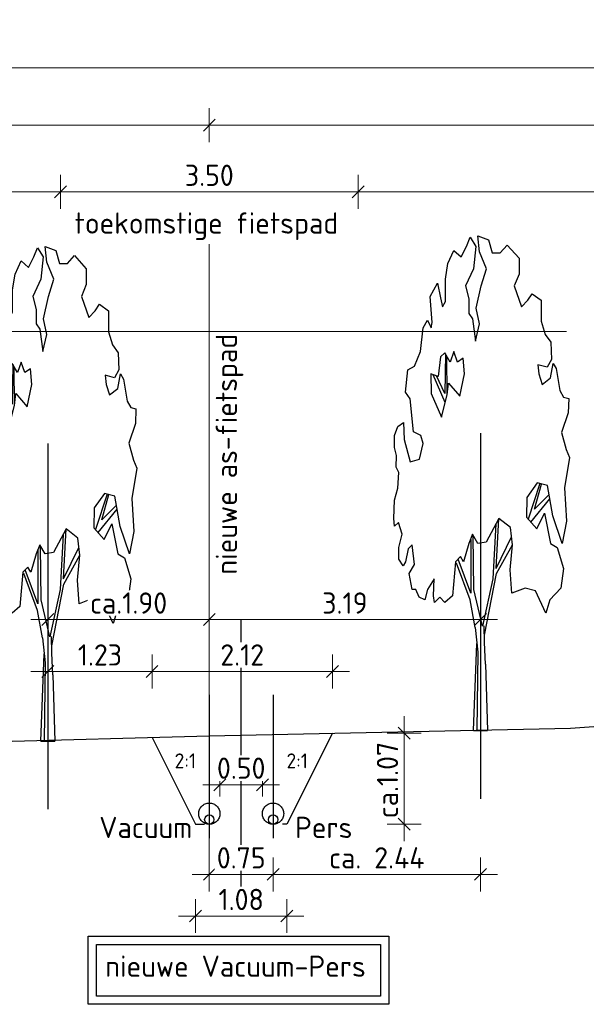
# Model space of a CAD drawing. Header units: metres. Extents: x 149090 to 161988, y 479090 to 487021.
# Tile 51 of 72: x 159115.6 to 159122.26, y 484428.64 to 484440.23. Entities that reach past the tile are written whole.
import ezdxf

# ---------------------------------------------------------------- set-up
doc = ezdxf.new("R2010")
doc.units = ezdxf.units.M
for name, pattern in [('AL-NAP_LIJN', [15.25, 12, -1.5, 0.25, -1.5]), ('AM-AS', [16, 10, -2, 2, -2]), ('DASHED2', [0.375, 0.25, -0.125])]:
    doc.linetypes.add(name, pattern=pattern)
doc.layers.get('0').update_dxf_attribs({"lineweight": 25})
doc.layers.get('Defpoints').update_dxf_attribs({"color": 211, "lineweight": 25})
for name, color, linetype, lineweight in [('N-WE-AM-AS_WEG_GEBIEDSONTSLUITINGSWEG-G', 10, 'AM-AS', 18), ('X-XX-AL-LEGENDA-S', 7, 'Continuous', 25), ('X-XX-AL-M', 7, 'Continuous', 18), ('X-XX-AL-NAP-G', 7, 'AL-NAP_LIJN', 18), ('X-XX-AL-PROFIEL-B-G', 7, 'Continuous', 25), ('X-XX-AL-T25', 7, 'Continuous', 25)]:
    doc.layers.add(name, color=color, linetype=linetype, lineweight=lineweight)
doc.styles.add('NLCS-ISO-M100-T25', font='NLCS-ISO.ttf')
doc.dimstyles.new('NLCS-M100-T25-SCHRAP-X_L2_H1', dxfattribs={"dimscale": 0.1, "dimtxt": 2.5, "dimasz": 1.4, "dimexe": 2, "dimexo": 2, "dimgap": 0.7, "dimtad": 1, "dimzin": 0, "dimdsep": 46, "dimtxsty": 'NLCS-ISO-M100-T25', "dimblk": 'OBLIQUE', "dimcen": 0, "dimdle": 2, "dimclrd": 256, "dimclre": 256, "dimclrt": 256, "dimadec": 1, "dimazin": 0, "dimtfac": 1, "dimtofl": 0, "dimtmove": 1, "dimatfit": 0, "dimldrblk": 'OBLIQUE', "dimfxl": 2, "dimfxlon": 1, "dimtfill": 1, "dimtfillclr": 254, "dimtolj": 1, "dimtzin": 0, "dimlwd": 18, "dimlwe": 18, "dimarcsym": 0})

# ---------------------------------------------------------------- blocks, each defined once
blk = doc.blocks.new('_Oblique')
at = {"color": 0, "linetype": 'ByBlock', "lineweight": -2}
blk.add_line((-0.5, -0.5), (0.5, 0.5), dxfattribs=at)
blk = doc.blocks.new('*D245')
at = {"layer": 'Defpoints', "color": 0, "transparency": 16777216}
for p in [(159117.827, 484438.987), (159117.827, 484437.588), (159129.577, 484437.588)]:
    blk.add_point(p, dxfattribs=at)
at = {"layer": 'X-XX-AL-M', "linetype": 'Continuous', "lineweight": 18, "transparency": 16777216}
for p, q in [((159117.827, 484438.787), (159117.827, 484439.187)), ((159129.577, 484438.787), (159129.577, 484439.187)), ((159129.777, 484438.987), (159117.627, 484438.987))]:
    blk.add_line(p, q, dxfattribs=at)
at = {"layer": 'X-XX-AL-M', "lineweight": 18, "transparency": 16777216, "xscale": 0.14, "yscale": 0.14, "zscale": 0.14, "rotation": 180}
blk.add_blockref('_Oblique', (159117.827, 484438.987), dxfattribs=at)
at = {"layer": 'X-XX-AL-M', "lineweight": 18, "transparency": 16777216, "xscale": 0.14, "yscale": 0.14, "zscale": 0.14}
blk.add_blockref('_Oblique', (159129.577, 484438.987), dxfattribs=at)
at = {"layer": 'X-XX-AL-M', "transparency": 16777216, "insert": (159123.702, 484439.182), "char_height": 0.25, "attachment_point": 5, "style": 'NLCS-ISO-M100-T25', "bg_fill": 3, "box_fill_scale": 1.1, "bg_fill_color": 256, "bg_fill_true_color": 13158600, "bg_fill_transparency": 0}
blk.add_mtext('\\A1;11.75', dxfattribs=at)
blk = doc.blocks.new('*D246')
at = {"layer": 'Defpoints', "color": 0, "transparency": 16777216}
for p in [(159138.077, 484439.662), (159111.707, 484436.559), (159138.077, 484436.559)]:
    blk.add_point(p, dxfattribs=at)
at = {"layer": 'X-XX-AL-M', "linetype": 'Continuous', "lineweight": 18, "transparency": 16777216}
for p, q in [((159111.707, 484439.462), (159111.707, 484439.862)), ((159138.077, 484439.462), (159138.077, 484439.862)), ((159111.507, 484439.662), (159138.277, 484439.662))]:
    blk.add_line(p, q, dxfattribs=at)
at = {"layer": 'X-XX-AL-M', "lineweight": 18, "transparency": 16777216, "xscale": 0.14, "yscale": 0.14, "zscale": 0.14, "rotation": 180}
blk.add_blockref('_Oblique', (159111.707, 484439.662), dxfattribs=at)
at = {"layer": 'X-XX-AL-M', "lineweight": 18, "transparency": 16777216, "xscale": 0.14, "yscale": 0.14, "zscale": 0.14}
blk.add_blockref('_Oblique', (159138.077, 484439.662), dxfattribs=at)
at = {"layer": 'X-XX-AL-M', "transparency": 16777216, "insert": (159124.892, 484439.857), "char_height": 0.25, "attachment_point": 5, "style": 'NLCS-ISO-M100-T25', "bg_fill": 3, "box_fill_scale": 1.1, "bg_fill_color": 256, "bg_fill_true_color": 13158600, "bg_fill_transparency": 0}
blk.add_mtext('\\A1;var. 26.37 ', dxfattribs=at)
blk = doc.blocks.new('*D250')
at = {"layer": 'Defpoints', "color": 0, "transparency": 16777216}
for p in [(159111.707, 484438.987), (159117.827, 484437.588), (159111.707, 484436.559)]:
    blk.add_point(p, dxfattribs=at)
at = {"layer": 'X-XX-AL-M', "linetype": 'Continuous', "lineweight": 18, "transparency": 16777216}
for p, q in [((159111.707, 484438.787), (159111.707, 484439.187)), ((159117.827, 484438.787), (159117.827, 484439.187)), ((159118.027, 484438.987), (159111.507, 484438.987))]:
    blk.add_line(p, q, dxfattribs=at)
at = {"layer": 'X-XX-AL-M', "lineweight": 18, "transparency": 16777216, "xscale": 0.14, "yscale": 0.14, "zscale": 0.14, "rotation": 180}
blk.add_blockref('_Oblique', (159111.707, 484438.987), dxfattribs=at)
at = {"layer": 'X-XX-AL-M', "lineweight": 18, "transparency": 16777216, "xscale": 0.14, "yscale": 0.14, "zscale": 0.14}
blk.add_blockref('_Oblique', (159117.827, 484438.987), dxfattribs=at)
at = {"layer": 'X-XX-AL-M', "transparency": 16777216, "insert": (159114.767, 484439.182), "char_height": 0.25, "attachment_point": 5, "style": 'NLCS-ISO-M100-T25', "bg_fill": 3, "box_fill_scale": 1.1, "bg_fill_color": 256, "bg_fill_true_color": 13158600, "bg_fill_transparency": 0}
blk.add_mtext('\\A1;ca. 6.12', dxfattribs=at)
blk = doc.blocks.new('*D255')
at = {"layer": 'Defpoints', "color": 0, "transparency": 16777216}
for p in [(159119.577, 484438.203), (159119.577, 484432.179), (159126.327, 484432.195)]:
    blk.add_point(p, dxfattribs=at)
at = {"layer": 'X-XX-AL-M', "linetype": 'Continuous', "lineweight": 18, "transparency": 16777216}
for p, q in [((159119.577, 484438.003), (159119.577, 484438.403)), ((159126.327, 484438.003), (159126.327, 484438.403)), ((159126.527, 484438.203), (159119.377, 484438.203))]:
    blk.add_line(p, q, dxfattribs=at)
at = {"layer": 'X-XX-AL-M', "lineweight": 18, "transparency": 16777216, "xscale": 0.14, "yscale": 0.14, "zscale": 0.14, "rotation": 180}
blk.add_blockref('_Oblique', (159119.577, 484438.203), dxfattribs=at)
at = {"layer": 'X-XX-AL-M', "lineweight": 18, "transparency": 16777216, "xscale": 0.14, "yscale": 0.14, "zscale": 0.14}
blk.add_blockref('_Oblique', (159126.327, 484438.203), dxfattribs=at)
at = {"layer": 'X-XX-AL-M', "transparency": 16777216, "insert": (159122.952, 484438.398), "char_height": 0.25, "attachment_point": 5, "style": 'NLCS-ISO-M100-T25', "bg_fill": 3, "box_fill_scale": 1.1, "bg_fill_color": 256, "bg_fill_true_color": 13158600, "bg_fill_transparency": 0}
blk.add_mtext('\\A1;6.75', dxfattribs=at)
blk = doc.blocks.new('*D256')
at = {"layer": 'Defpoints', "color": 0, "transparency": 16777216}
for p in [(159116.077, 484438.203), (159116.077, 484432.179), (159119.577, 484432.179)]:
    blk.add_point(p, dxfattribs=at)
at = {"layer": 'X-XX-AL-M', "linetype": 'Continuous', "lineweight": 18, "transparency": 16777216}
for p, q in [((159116.077, 484438.003), (159116.077, 484438.403)), ((159119.577, 484438.003), (159119.577, 484438.403)), ((159119.777, 484438.203), (159115.877, 484438.203))]:
    blk.add_line(p, q, dxfattribs=at)
at = {"layer": 'X-XX-AL-M', "lineweight": 18, "transparency": 16777216, "xscale": 0.14, "yscale": 0.14, "zscale": 0.14, "rotation": 180}
blk.add_blockref('_Oblique', (159116.077, 484438.203), dxfattribs=at)
at = {"layer": 'X-XX-AL-M', "lineweight": 18, "transparency": 16777216, "xscale": 0.14, "yscale": 0.14, "zscale": 0.14}
blk.add_blockref('_Oblique', (159119.577, 484438.203), dxfattribs=at)
at = {"layer": 'X-XX-AL-M', "transparency": 16777216, "insert": (159117.827, 484438.398), "char_height": 0.25, "attachment_point": 5, "style": 'NLCS-ISO-M100-T25', "bg_fill": 3, "box_fill_scale": 1.1, "bg_fill_color": 256, "bg_fill_true_color": 13158600, "bg_fill_transparency": 0}
blk.add_mtext('\\A1;3.50', dxfattribs=at)
blk = doc.blocks.new('*D257')
at = {"layer": 'Defpoints', "color": 0, "transparency": 16777216}
for p in [(159112.867, 484438.203), (159116.077, 484432.179), (159112.867, 484431.666)]:
    blk.add_point(p, dxfattribs=at)
at = {"layer": 'X-XX-AL-M', "linetype": 'Continuous', "lineweight": 18, "transparency": 16777216}
for p, q in [((159112.867, 484438.003), (159112.867, 484438.403)), ((159116.077, 484438.003), (159116.077, 484438.403)), ((159116.277, 484438.203), (159112.667, 484438.203))]:
    blk.add_line(p, q, dxfattribs=at)
at = {"layer": 'X-XX-AL-M', "lineweight": 18, "transparency": 16777216, "xscale": 0.14, "yscale": 0.14, "zscale": 0.14, "rotation": 180}
blk.add_blockref('_Oblique', (159112.867, 484438.203), dxfattribs=at)
at = {"layer": 'X-XX-AL-M', "lineweight": 18, "transparency": 16777216, "xscale": 0.14, "yscale": 0.14, "zscale": 0.14}
blk.add_blockref('_Oblique', (159116.077, 484438.203), dxfattribs=at)
at = {"layer": 'X-XX-AL-M', "transparency": 16777216, "insert": (159114.472, 484438.398), "char_height": 0.25, "attachment_point": 5, "style": 'NLCS-ISO-M100-T25', "bg_fill": 3, "box_fill_scale": 1.1, "bg_fill_color": 256, "bg_fill_true_color": 13158600, "bg_fill_transparency": 0}
blk.add_mtext('\\A1;3.21', dxfattribs=at)
blk = doc.blocks.new('*D259')
at = {"layer": 'Defpoints', "color": 0, "transparency": 16777216}
for p in [(159117.952, 484430.884), (159118.452, 484430.884)]:
    blk.add_point(p, dxfattribs=at)
at = {"layer": 'X-XX-AL-M', "linetype": 'Continuous', "lineweight": 18, "transparency": 16777216}
for p, q in [((159117.952, 484431.084), (159117.952, 484431.424)), ((159118.452, 484431.084), (159118.452, 484431.424)), ((159118.652, 484431.224), (159117.752, 484431.224))]:
    blk.add_line(p, q, dxfattribs=at)
at = {"layer": 'X-XX-AL-M', "transparency": 16777216, "insert": (159118.202, 484431.419), "char_height": 0.25, "attachment_point": 5, "style": 'NLCS-ISO-M100-T25', "bg_fill": 3, "box_fill_scale": 1.1, "bg_fill_color": 256, "bg_fill_true_color": 13158600, "bg_fill_transparency": 0}
blk.add_mtext('\\A1;0.50', dxfattribs=at)
at = {"layer": 'Defpoints', "color": 0, "transparency": 16777216}
blk.add_point((159117.952, 484431.224), dxfattribs=at)
at = {"layer": 'X-XX-AL-M', "lineweight": 18, "transparency": 16777216, "xscale": 0.14, "yscale": 0.14, "zscale": 0.14, "rotation": 180}
blk.add_blockref('_Oblique', (159117.952, 484431.224), dxfattribs=at)
at = {"layer": 'X-XX-AL-M', "lineweight": 18, "transparency": 16777216, "xscale": 0.14, "yscale": 0.14, "zscale": 0.14}
blk.add_blockref('_Oblique', (159118.452, 484431.224), dxfattribs=at)
blk = doc.blocks.new('*D260')
at = {"layer": 'Defpoints', "color": 0, "transparency": 16777216}
for p in [(159117.827, 484430.596), (159118.577, 484430.596)]:
    blk.add_point(p, dxfattribs=at)
at = {"layer": 'X-XX-AL-LEGENDA-S', "linetype": 'Continuous', "lineweight": 18, "transparency": 16777216}
for p, q in [((159117.827, 484430.369), (159117.827, 484429.969)), ((159118.577, 484430.369), (159118.577, 484429.969)), ((159118.777, 484430.169), (159117.627, 484430.169))]:
    blk.add_line(p, q, dxfattribs=at)
at = {"layer": 'X-XX-AL-LEGENDA-S', "lineweight": 18, "transparency": 16777216, "xscale": 0.14, "yscale": 0.14, "zscale": 0.14, "rotation": 180}
blk.add_blockref('_Oblique', (159117.827, 484430.169), dxfattribs=at)
at = {"layer": 'X-XX-AL-LEGENDA-S', "lineweight": 18, "transparency": 16777216, "xscale": 0.14, "yscale": 0.14, "zscale": 0.14}
blk.add_blockref('_Oblique', (159118.577, 484430.169), dxfattribs=at)
at = {"layer": 'X-XX-AL-LEGENDA-S', "transparency": 16777216, "insert": (159118.202, 484430.364), "char_height": 0.25, "attachment_point": 5, "style": 'NLCS-ISO-M100-T25', "bg_fill": 3, "box_fill_scale": 1.1, "bg_fill_color": 256, "bg_fill_true_color": 13158600, "bg_fill_transparency": 0}
blk.add_mtext('\\A1;0.75', dxfattribs=at)
at = {"layer": 'Defpoints', "color": 0, "transparency": 16777216}
blk.add_point((159117.827, 484430.169), dxfattribs=at)
blk = doc.blocks.new('SGR-BOOM_S01_P_ZIJ-D')
at = {"color": 0, "linetype": 'ByBlock'}
for p, q in [((-0.605, 14.244), (-0.384, 14.515)), ((-0.384, 14.515), (-0.053, 14.244)), ((0.057, 14.554), (0.692, 14.438)), ((0.168, 14.09), (0.057, 14.554)), ((-0.909, 13.935), (-0.605, 14.244)), ((-0.053, 14.244), (-0.191, 13.587)), ((0.692, 14.438), (0.913, 14.051)), ((1.382, 14.051), (1.796, 14.283)), ((1.796, 14.283), (2.486, 13.896)), ((-1.709, 13.742), (-1.35, 14.128)), ((-1.35, 14.128), (-0.909, 13.935)), ((0.582, 13.587), (0.168, 14.09)), ((0.913, 14.051), (1.382, 14.051)), ((-1.847, 13.278), (-1.709, 13.742)), ((2.486, 13.896), (2.486, 13.432)), ((-0.191, 13.587), (-0.66, 13.084)), ((0.251, 13.084), (0.582, 13.587)), ((2.486, 13.432), (2.21, 13.084)), ((-2.73, 12.775), (-2.316, 13.162)), ((-2.316, 13.162), (-2.123, 12.736)), ((-1.847, 12.62), (-1.847, 13.278)), ((-0.66, 13.084), (-0.467, 12.698)), ((-0.025, 12.427), (0.251, 13.084)), ((2.21, 13.084), (2.624, 12.466)), ((-2.62, 12.002), (-2.73, 12.775)), ((3.011, 12.659), (3.259, 12.852)), ((3.259, 12.852), (3.783, 12.659)), ((-2.123, 12.736), (-2.013, 12.466)), ((-2.013, 12.466), (-1.847, 12.62)), ((-0.467, 12.698), (-0.467, 12.272)), ((2.624, 12.466), (3.011, 12.659)), ((3.783, 12.659), (3.783, 12.04)), ((-0.467, 12.272), (-0.246, 12.118)), ((0.168, 11.963), (-0.025, 12.427)), ((-3.144, 11.847), (-2.896, 12.079)), ((-2.896, 12.079), (-2.675, 11.847)), ((-2.675, 11.847), (-2.62, 12.002)), ((-0.246, 12.118), (-0.081, 11.46)), ((-0.081, 11.46), (0.168, 11.963)), ((3.783, 12.04), (4.032, 11.654)), ((-3.31, 11.151), (-3.144, 11.847)), ((4.032, 11.654), (4.363, 11.422)), ((4.363, 11.422), (4.391, 10.919)), ((-3.669, 10.725), (-3.31, 11.151)), ((-1.875, 11.112), (-2.123, 10.996)), ((-1.571, 10.841), (-1.875, 11.112)), ((-1.844, 11.085), (-1.875, 9.913)), ((-1.35, 11.151), (-1.571, 10.841)), ((-1.129, 10.841), (-1.35, 11.151)), ((-4.055, 10.609), (-3.669, 10.725)), ((-2.123, 10.996), (-2.261, 10.416)), ((-1.731, 9.898), (-1.764, 10.996)), ((-0.798, 10.957), (-1.129, 10.841)), ((-0.715, 10.493), (-0.798, 10.957)), ((3.59, 10.764), (3.645, 10.493)), ((4.142, 10.687), (3.59, 10.764)), ((4.391, 10.919), (4.142, 10.687)), ((4.335, 10.377), (4.501, 10.803)), ((4.501, 10.803), (4.667, 10.648)), ((-4.193, 9.952), (-4.055, 10.609)), ((-2.703, 10.493), (-2.675, 9.913)), ((-2.261, 10.416), (-2.703, 10.493)), ((-1.848, 9.655), (-2.554, 10.467)), ((-1.875, 9.913), (-2.36, 10.433)), ((-0.991, 9.836), (-0.715, 10.493)), ((3.645, 10.493), (3.839, 10.184)), ((4.667, 10.648), (4.883, 10.004)), ((-1.737, 9.875), (-1.654, 10.223)), ((-1.654, 10.223), (-0.991, 9.836)), ((3.839, 10.184), (4.335, 10.377)), ((-3.917, 9.759), (-4.193, 9.952)), ((-2.675, 9.913), (-2.068, 9.217)), ((-2.068, 9.217), (-1.737, 9.875)), ((4.883, 10.004), (5.104, 9.811)), ((-3.724, 8.792), (-3.917, 9.759)), ((5.104, 9.811), (5.407, 9.772)), ((5.407, 9.772), (5.38, 9.347)), ((5.38, 9.347), (4.993, 8.767)), ((-4.635, 8.947), (-4.304, 9.063)), ((-4.304, 9.063), (-4.276, 8.56)), ((-4.828, 8.676), (-4.635, 8.947)), ((-3.282, 8.676), (-3.724, 8.792)), ((4.993, 8.767), (5.269, 8.264)), ((-4.828, 8.328), (-4.828, 8.676)), ((-4.276, 8.56), (-3.917, 7.903)), ((-3.365, 7.98), (-3.144, 8.444)), ((-3.144, 8.444), (-3.282, 8.676)), ((-4.718, 8.096), (-4.828, 8.328)), ((5.269, 8.264), (5.462, 8.032)), ((-4.745, 7.748), (-4.718, 8.096)), ((-3.917, 7.903), (-3.365, 7.98)), ((5.462, 8.032), (5.157, 7.141)), ((-4.58, 7.593), (-4.745, 7.748)), ((-4.635, 7.129), (-4.58, 7.593)), ((3.563, 7.284), (2.955, 6.858)), ((3.713, 7.265), (3.025, 6.223)), ((3.397, 6.51), (3.81, 7.252)), ((4.17, 7.206), (3.563, 7.284)), ((-4.828, 6.781), (-4.635, 7.129)), ((4.473, 6.317), (4.17, 7.206)), ((5.157, 7.141), (5.274, 6.162)), ((-4.883, 6.24), (-4.828, 6.781)), ((2.955, 6.858), (2.928, 6.278)), ((3.184, 6.131), (4.308, 6.82)), ((3.397, 6.51), (4.26, 6.943)), ((3.535, 5.93), (3.977, 6.394)), ((3.977, 6.394), (4.335, 5.505)), ((-4.828, 6.008), (-4.883, 6.24)), ((-4.607, 6.124), (-4.828, 6.008)), ((-4.386, 5.776), (-4.607, 6.124)), ((1.299, 6.24), (0.554, 5.544)), ((1.134, 4.77), (1.299, 6.24)), ((1.989, 5.969), (1.299, 6.24)), ((2.928, 6.278), (3.535, 5.93)), ((5.025, 5.505), (4.473, 6.317)), ((5.274, 6.162), (5.025, 5.505)), ((1.124, 6.076), (0.941, 4.461)), ((2.1, 5.466), (1.989, 5.969)), ((-4.58, 5.389), (-4.386, 5.776)), ((-0.246, 5.776), (-0.467, 5.505)), ((-0.357, 5.621), (-0.357, 4.036)), ((0.057, 5.505), (-0.246, 5.776)), ((-0.163, 4.152), (-0.219, 5.737)), ((0.554, 5.544), (0.057, 5.505)), ((1.134, 4.77), (2.045, 5.698)), ((-4.58, 5.041), (-4.58, 5.389)), ((-4.028, 5.35), (-4.193, 4.964)), ((-3.807, 5.466), (-4.028, 5.35)), ((-3.669, 4.886), (-3.807, 5.466)), ((-0.467, 5.505), (-0.771, 4.964)), ((1.161, 4.616), (2.1, 5.466)), ((1.962, 4.732), (2.1, 5.466)), ((4.335, 5.505), (4.722, 5.389)), ((4.722, 5.389), (5.108, 4.77)), ((-4.331, 4.848), (-4.58, 5.041)), ((-4.193, 4.964), (-4.331, 4.848)), ((-1.24, 4.964), (-1.433, 3.958)), ((-0.964, 5.118), (-1.24, 4.964)), ((-0.357, 4.036), (-1.102, 5.041)), ((-0.771, 4.964), (-0.964, 5.118)), ((-3.972, 4.616), (-3.669, 4.886)), ((-0.384, 3.842), (-1.185, 4.925)), ((2.072, 4.036), (1.962, 4.732)), ((5.108, 4.77), (4.943, 4.19)), ((-3.807, 4.152), (-3.972, 4.616)), ((-2.509, 4.461), (-2.896, 4.152)), ((-2.537, 3.958), (-2.509, 4.461)), ((0.941, 4.461), (0.333, 3.069)), ((0.454, 2.801), (1.161, 4.616)), ((-3.586, 4.152), (-3.807, 4.152)), ((-3.393, 3.92), (-3.586, 4.152)), ((-2.896, 4.152), (-3.062, 3.842)), ((0.333, 3.069), (-0.163, 4.152)), ((2.845, 4.19), (2.072, 4.036)), ((3.452, 4.113), (2.845, 4.19)), ((4.059, 3.455), (3.452, 4.113)), ((4.943, 4.19), (4.308, 3.842)), ((-3.062, 3.842), (-3.393, 3.92)), ((-2.482, 3.765), (-2.537, 3.958)), ((-2.178, 3.92), (-2.482, 3.765)), ((-1.875, 3.765), (-2.178, 3.92)), ((-1.433, 3.958), (-1.875, 3.765)), ((-0.095, 3.034), (-0.384, 3.842)), ((4.308, 3.842), (4.059, 3.455)), ((-0.095, 3.034), (0.056, 2.304)), ((0.459, 2.586), (0.446, 3.078)), ((-0.2, 0), (0.002, 2.564)), ((0.522, 1.947), (0.459, 2.586)), ((0.056, 2.304), (0, 0)), ((0.522, 1.947), (0.635, 0))]:
    blk.add_line(p, q, dxfattribs=at)
blk.add_line((-0.2, 0), (0.635, 0))
blk = doc.blocks.new('*D261')
at = {"layer": 'Defpoints', "color": 0, "transparency": 16777216}
for p in [(159117.664, 484430.759), (159118.739, 484430.759), (159118.739, 484429.679)]:
    blk.add_point(p, dxfattribs=at)
at = {"layer": 'X-XX-AL-M', "linetype": 'Continuous', "lineweight": 18, "transparency": 16777216}
for p, q in [((159117.664, 484429.879), (159117.664, 484429.479)), ((159118.739, 484429.879), (159118.739, 484429.479)), ((159117.464, 484429.679), (159118.939, 484429.679))]:
    blk.add_line(p, q, dxfattribs=at)
at = {"layer": 'X-XX-AL-M', "lineweight": 18, "transparency": 16777216, "xscale": 0.14, "yscale": 0.14, "zscale": 0.14, "rotation": 180}
blk.add_blockref('_Oblique', (159117.664, 484429.679), dxfattribs=at)
at = {"layer": 'X-XX-AL-M', "lineweight": 18, "transparency": 16777216, "xscale": 0.14, "yscale": 0.14, "zscale": 0.14}
blk.add_blockref('_Oblique', (159118.739, 484429.679), dxfattribs=at)
at = {"layer": 'X-XX-AL-M', "transparency": 16777216, "insert": (159118.202, 484429.874), "char_height": 0.25, "attachment_point": 5, "style": 'NLCS-ISO-M100-T25', "bg_fill": 3, "box_fill_scale": 1.1, "bg_fill_color": 256, "bg_fill_true_color": 13158600, "bg_fill_transparency": 0}
blk.add_mtext('\\A1;1.08', dxfattribs=at)
blk = doc.blocks.new('*D262')
at = {"layer": 'Defpoints', "color": 0, "transparency": 16777216}
for p in [(159119.275, 484431.83), (159117.827, 484430.759)]:
    blk.add_point(p, dxfattribs=at)
at = {"layer": 'X-XX-AL-M', "linetype": 'Continuous', "lineweight": 18, "transparency": 16777216}
for p, q in [((159120.118, 484430.559), (159120.118, 484432.03)), ((159119.918, 484431.83), (159120.318, 484431.83)), ((159119.918, 484430.759), (159120.318, 484430.759))]:
    blk.add_line(p, q, dxfattribs=at)
at = {"layer": 'X-XX-AL-M', "transparency": 16777216, "insert": (159119.923, 484431.279), "char_height": 0.25, "attachment_point": 5, "rotation": 90, "style": 'NLCS-ISO-M100-T25', "bg_fill": 3, "box_fill_scale": 1.1, "bg_fill_color": 256, "bg_fill_true_color": 13158600, "bg_fill_transparency": 0}
blk.add_mtext('\\A1;ca.1.07', dxfattribs=at)
at = {"layer": 'Defpoints', "color": 0, "transparency": 16777216}
blk.add_point((159120.118, 484431.83), dxfattribs=at)
at = {"layer": 'X-XX-AL-M', "lineweight": 18, "transparency": 16777216, "xscale": 0.14, "yscale": 0.14, "zscale": 0.14}
for p, rotation in [((159120.118, 484431.83), 90), ((159120.118, 484430.759), 270)]:
    blk.add_blockref('_Oblique', p, dxfattribs=dict(at, rotation=rotation))
blk = doc.blocks.new('*D263')
at = {"layer": 'Defpoints', "color": 0, "transparency": 16777216}
for p in [(159119.275, 484432.557), (159117.153, 484431.781), (159119.275, 484431.83)]:
    blk.add_point(p, dxfattribs=at)
at = {"layer": 'X-XX-AL-M', "linetype": 'Continuous', "lineweight": 18, "transparency": 16777216}
for p, q in [((159117.153, 484432.357), (159117.153, 484432.757)), ((159119.275, 484432.357), (159119.275, 484432.757)), ((159116.953, 484432.557), (159119.475, 484432.557))]:
    blk.add_line(p, q, dxfattribs=at)
at = {"layer": 'X-XX-AL-M', "lineweight": 18, "transparency": 16777216, "xscale": 0.14, "yscale": 0.14, "zscale": 0.14, "rotation": 180}
blk.add_blockref('_Oblique', (159117.153, 484432.557), dxfattribs=at)
at = {"layer": 'X-XX-AL-M', "lineweight": 18, "transparency": 16777216, "xscale": 0.14, "yscale": 0.14, "zscale": 0.14}
blk.add_blockref('_Oblique', (159119.275, 484432.557), dxfattribs=at)
at = {"layer": 'X-XX-AL-M', "transparency": 16777216, "insert": (159118.214, 484432.752), "char_height": 0.25, "attachment_point": 5, "style": 'NLCS-ISO-M100-T25', "bg_fill": 3, "box_fill_scale": 1.1, "bg_fill_color": 256, "bg_fill_true_color": 13158600, "bg_fill_transparency": 0}
blk.add_mtext('\\A1;2.12', dxfattribs=at)
blk = doc.blocks.new('*D264')
at = {"layer": 'Defpoints', "color": 0, "transparency": 16777216}
for p in [(159115.927, 484433.168), (159115.927, 484430.935), (159117.827, 484430.596)]:
    blk.add_point(p, dxfattribs=at)
at = {"layer": 'X-XX-AL-LEGENDA-S', "linetype": 'Continuous', "lineweight": 18, "transparency": 16777216}
for p, q in [((159115.927, 484432.968), (159115.927, 484433.368)), ((159117.827, 484432.968), (159117.827, 484433.368)), ((159118.027, 484433.168), (159115.727, 484433.168))]:
    blk.add_line(p, q, dxfattribs=at)
at = {"layer": 'X-XX-AL-LEGENDA-S', "lineweight": 18, "transparency": 16777216, "xscale": 0.14, "yscale": 0.14, "zscale": 0.14, "rotation": 180}
blk.add_blockref('_Oblique', (159115.927, 484433.168), dxfattribs=at)
at = {"layer": 'X-XX-AL-LEGENDA-S', "lineweight": 18, "transparency": 16777216, "xscale": 0.14, "yscale": 0.14, "zscale": 0.14}
blk.add_blockref('_Oblique', (159117.827, 484433.168), dxfattribs=at)
at = {"layer": 'X-XX-AL-LEGENDA-S', "transparency": 16777216, "insert": (159116.877, 484433.363), "char_height": 0.25, "attachment_point": 5, "style": 'NLCS-ISO-M100-T25', "bg_fill": 3, "box_fill_scale": 1.1, "bg_fill_color": 256, "bg_fill_true_color": 13158600, "bg_fill_transparency": 0}
blk.add_mtext('\\A1;ca.1.90', dxfattribs=at)
blk = doc.blocks.new('*D265')
at = {"layer": 'Defpoints', "color": 0, "transparency": 16777216}
for p in [(159121.017, 484431.059), (159118.577, 484430.596), (159121.017, 484430.169)]:
    blk.add_point(p, dxfattribs=at)
at = {"layer": 'X-XX-AL-LEGENDA-S', "linetype": 'Continuous', "lineweight": 18, "transparency": 16777216}
for p, q in [((159118.577, 484430.369), (159118.577, 484429.969)), ((159121.017, 484430.369), (159121.017, 484429.969)), ((159118.377, 484430.169), (159121.217, 484430.169))]:
    blk.add_line(p, q, dxfattribs=at)
at = {"layer": 'X-XX-AL-LEGENDA-S', "lineweight": 18, "transparency": 16777216, "xscale": 0.14, "yscale": 0.14, "zscale": 0.14, "rotation": 180}
blk.add_blockref('_Oblique', (159118.577, 484430.169), dxfattribs=at)
at = {"layer": 'X-XX-AL-LEGENDA-S', "lineweight": 18, "transparency": 16777216, "xscale": 0.14, "yscale": 0.14, "zscale": 0.14}
blk.add_blockref('_Oblique', (159121.017, 484430.169), dxfattribs=at)
at = {"layer": 'X-XX-AL-LEGENDA-S', "transparency": 16777216, "insert": (159119.797, 484430.364), "char_height": 0.25, "attachment_point": 5, "style": 'NLCS-ISO-M100-T25', "bg_fill": 3, "box_fill_scale": 1.1, "bg_fill_color": 256, "bg_fill_true_color": 13158600, "bg_fill_transparency": 0}
blk.add_mtext('\\A1;ca. 2.44', dxfattribs=at)
blk = doc.blocks.new('*D266')
at = {"layer": 'Defpoints', "color": 0, "transparency": 16777216}
for p in [(159115.927, 484432.557), (159115.927, 484432.176), (159117.153, 484431.781)]:
    blk.add_point(p, dxfattribs=at)
at = {"layer": 'X-XX-AL-M', "linetype": 'Continuous', "lineweight": 18, "transparency": 16777216}
for p, q in [((159115.927, 484432.376), (159115.927, 484432.757)), ((159117.153, 484432.357), (159117.153, 484432.757)), ((159117.353, 484432.557), (159115.727, 484432.557))]:
    blk.add_line(p, q, dxfattribs=at)
at = {"layer": 'X-XX-AL-M', "lineweight": 18, "transparency": 16777216, "xscale": 0.14, "yscale": 0.14, "zscale": 0.14, "rotation": 180}
blk.add_blockref('_Oblique', (159115.927, 484432.557), dxfattribs=at)
at = {"layer": 'X-XX-AL-M', "lineweight": 18, "transparency": 16777216, "xscale": 0.14, "yscale": 0.14, "zscale": 0.14}
blk.add_blockref('_Oblique', (159117.153, 484432.557), dxfattribs=at)
at = {"layer": 'X-XX-AL-M', "transparency": 16777216, "insert": (159116.54, 484432.752), "char_height": 0.25, "attachment_point": 5, "style": 'NLCS-ISO-M100-T25', "bg_fill": 3, "box_fill_scale": 1.1, "bg_fill_color": 256, "bg_fill_true_color": 13158600, "bg_fill_transparency": 0}
blk.add_mtext('\\A1;1.23', dxfattribs=at)
blk = doc.blocks.new('*D244')
at = {"layer": 'Defpoints', "color": 0, "transparency": 16777216}
for p in [(159121.017, 484433.168), (159121.017, 484431.059), (159117.827, 484430.596)]:
    blk.add_point(p, dxfattribs=at)
at = {"layer": 'X-XX-AL-LEGENDA-S', "linetype": 'Continuous', "lineweight": 18, "transparency": 16777216}
for p, q in [((159117.827, 484432.968), (159117.827, 484433.368)), ((159121.017, 484432.968), (159121.017, 484433.368)), ((159117.627, 484433.168), (159121.217, 484433.168))]:
    blk.add_line(p, q, dxfattribs=at)
at = {"layer": 'X-XX-AL-LEGENDA-S', "lineweight": 18, "transparency": 16777216, "xscale": 0.14, "yscale": 0.14, "zscale": 0.14, "rotation": 180}
blk.add_blockref('_Oblique', (159117.827, 484433.168), dxfattribs=at)
at = {"layer": 'X-XX-AL-LEGENDA-S', "lineweight": 18, "transparency": 16777216, "xscale": 0.14, "yscale": 0.14, "zscale": 0.14}
blk.add_blockref('_Oblique', (159121.017, 484433.168), dxfattribs=at)
at = {"layer": 'X-XX-AL-LEGENDA-S', "transparency": 16777216, "insert": (159119.422, 484433.363), "char_height": 0.25, "attachment_point": 5, "style": 'NLCS-ISO-M100-T25', "bg_fill": 3, "box_fill_scale": 1.1, "bg_fill_color": 256, "bg_fill_true_color": 13158600, "bg_fill_transparency": 0}
blk.add_mtext('\\A1;3.19', dxfattribs=at)

msp = doc.modelspace()

# ---------------------------------------------------------------- linework, layer by layer
at = {"linetype": 'DASHED2', "ltscale": 5, "flags": 128}
msp.add_lwpolyline([(159119.275, 484431.83), (159118.739, 484430.759), (159118.202, 484430.759)], dxfattribs=at)
at = {"linetype": 'DASHED2', "ltscale": 5}
for centre in [(159117.827, 484430.884), (159118.577, 484430.884)]:
    msp.add_circle(centre, 0.125, dxfattribs=at)
at = {"layer": 'N-WE-AM-AS_WEG_GEBIEDSONTSLUITINGSWEG-G'}
msp.add_line((159117.827, 484437.588), (159117.827, 484429.992), dxfattribs=at)
at = {"layer": 'X-XX-AL-NAP-G'}
msp.add_line((159003.28, 484436.559), (159511.076, 484436.559), dxfattribs=at)
at = {"layer": 'X-XX-AL-PROFIEL-B-G', "flags": 128}
msp.add_lwpolyline([(159111.707, 484431.219), (159112.607, 484431.659), (159117.827, 484431.799), (159122.077, 484431.889), (159123.942, 484432.024)], dxfattribs=at)
at = {"layer": 'X-XX-AL-T25'}
for points in [[(159116.402, 484429.442), (159119.937, 484429.442), (159119.937, 484428.64), (159116.402, 484428.64)], [(159116.499, 484429.344), (159119.84, 484429.344), (159119.84, 484428.737), (159116.499, 484428.737)]]:
    msp.add_lwpolyline(points, close=True, dxfattribs=at)
at = {"layer": 'X-XX-AL-T25', "color": 217, "lineweight": 30, "true_color": 0x93278f}
for centre in [(159117.827, 484430.814), (159118.577, 484430.814)]:
    msp.add_circle(centre, 0.055, dxfattribs=at)

# ---------------------------------------------------------------- texts
at = {"layer": 'X-XX-AL-T25', "style": 'NLCS-ISO-M100-T25'}
for s, p in [('Vacuum', (159116.532, 484430.597)), ('Pers', (159118.836, 484430.597))]:
    msp.add_text(s, height=0.25, dxfattribs=at).set_placement(p)
at = {"layer": 'X-XX-AL-T25', "insert": (159116.604, 484429.63), "char_height": 0.25, "attachment_point": 1, "style": 'NLCS-ISO-M100-T25'}
msp.add_mtext_dynamic_manual_height_columns('\\Pnieuwe Vacuum-Pers', width=4.39821, gutter_width=1.25, heights=[0], dxfattribs=at)

# ---------------------------------------------------------------- next in the draw order: dimensions: what is measured, and where the dimension line sits
at = {"layer": 'X-XX-AL-M'}
dim = msp.add_linear_dim(base=(159117.827, 484438.987), p1=(159129.577, 484437.588), p2=(159117.827, 484437.588), dimstyle='NLCS-M100-T25-SCHRAP-X_L2_H1', dxfattribs=at)
dim.commit()
dim.dimension.update_dxf_attribs({"geometry": '*D245', "text_midpoint": (159123.702, 484439.182)})

# ---------------------------------------------------------------- next in the draw order: dimensions: what is measured, and where the dimension line sits
dim = msp.add_linear_dim(base=(159138.077, 484439.662), p1=(159111.707, 484436.559), p2=(159138.077, 484436.559), text='var. <> ', dimstyle='NLCS-M100-T25-SCHRAP-X_L2_H1', dxfattribs=at)
dim.commit()
dim.dimension.update_dxf_attribs({"geometry": '*D246', "text_midpoint": (159124.892, 484439.857)})

# ---------------------------------------------------------------- next in the draw order: texts
at = {"layer": 'X-XX-AL-T25', "style": 'NLCS-ISO-M100-T25'}
msp.add_text('nieuwe as-fietspad', height=0.25, rotation=90, dxfattribs=at).set_placement((159118.153, 484433.699))

# ---------------------------------------------------------------- next in the draw order: dimensions: what is measured, and where the dimension line sits
at = {"layer": 'X-XX-AL-M'}
dim = msp.add_linear_dim(base=(159119.577, 484438.203), p1=(159126.327, 484432.195), p2=(159119.577, 484432.179), dimstyle='NLCS-M100-T25-SCHRAP-X_L2_H1', dxfattribs=at)
dim.commit()
dim.dimension.update_dxf_attribs({"geometry": '*D255', "text_midpoint": (159122.952, 484438.398)})

# ---------------------------------------------------------------- next in the draw order: linework, layer by layer
at = {"layer": 'Defpoints'}
msp.add_line((159121.017, 484435.363), (159121.017, 484431.059), dxfattribs=at)

# ---------------------------------------------------------------- next in the draw order: block references
at = {"layer": 'X-XX-AL-PROFIEL-B-G', "color": 251, "true_color": 0x636466, "xscale": 0.2, "yscale": 0.4, "zscale": 0.5}
msp.add_blockref('SGR-BOOM_S01_P_ZIJ-D', (159120.973, 484431.863), dxfattribs=at)

# ---------------------------------------------------------------- next in the draw order: dimensions: what is measured, and where the dimension line sits
at = {"layer": 'X-XX-AL-M'}
dim = msp.add_linear_dim(base=(159111.707, 484438.987), p1=(159117.827, 484437.588), p2=(159111.707, 484436.559), text='ca. <>', dimstyle='NLCS-M100-T25-SCHRAP-X_L2_H1', dxfattribs=at)
dim.commit()
dim.dimension.update_dxf_attribs({"geometry": '*D250', "text_midpoint": (159114.767, 484439.182)})

# ---------------------------------------------------------------- next in the draw order: dimensions: what is measured, and where the dimension line sits
dim = msp.add_linear_dim(base=(159116.077, 484438.203), p1=(159119.577, 484432.179), p2=(159116.077, 484432.179), dimstyle='NLCS-M100-T25-SCHRAP-X_L2_H1', dxfattribs=at)
dim.commit()
dim.dimension.update_dxf_attribs({"geometry": '*D256', "text_midpoint": (159117.827, 484438.398)})

# ---------------------------------------------------------------- next in the draw order: linework, layer by layer
at = {"layer": 'Defpoints', "color": 215, "true_color": 0xa953a0}
for p, q in [((159118.202, 484429.877), (159118.202, 484433.163)), ((159117.827, 484432.283), (159117.827, 484430.596)), ((159118.577, 484432.283), (159118.577, 484430.596))]:
    msp.add_line(p, q, dxfattribs=at)

# ---------------------------------------------------------------- next in the draw order: dimensions: what is measured, and where the dimension line sits
at = {"layer": 'X-XX-AL-M'}
dim = msp.add_linear_dim(base=(159112.867, 484438.203), p1=(159116.077, 484432.179), p2=(159112.867, 484431.666), dimstyle='NLCS-M100-T25-SCHRAP-X_L2_H1', dxfattribs=at)
dim.commit()
dim.dimension.update_dxf_attribs({"geometry": '*D257', "text_midpoint": (159114.472, 484438.398)})

# ---------------------------------------------------------------- next in the draw order: linework, layer by layer
at = {"layer": 'Defpoints'}
msp.add_line((159115.927, 484435.239), (159115.927, 484430.935), dxfattribs=at)

# ---------------------------------------------------------------- next in the draw order: block references
at = {"layer": 'X-XX-AL-PROFIEL-B-G', "color": 251, "true_color": 0x636466, "xscale": 0.2, "yscale": 0.4, "zscale": 0.5}
msp.add_blockref('SGR-BOOM_S01_P_ZIJ-D', (159115.883, 484431.739), dxfattribs=at)

# ---------------------------------------------------------------- next in the draw order: texts
at = {"layer": 'X-XX-AL-T25', "style": 'NLCS-ISO-M100-T25'}
msp.add_text('toekomstige fietspad', height=0.25, dxfattribs=at).set_placement((159116.242, 484437.711))

# ---------------------------------------------------------------- next in the draw order: dimensions: what is measured, and where the dimension line sits
at = {"layer": 'X-XX-AL-LEGENDA-S'}
dim = msp.add_linear_dim(base=(159117.827, 484430.169), p1=(159118.577, 484430.596), p2=(159117.827, 484430.596), angle=180, dimstyle='NLCS-M100-T25-SCHRAP-X_L2_H1', dxfattribs=at)
dim.commit()
dim.dimension.update_dxf_attribs({"geometry": '*D260', "text_midpoint": (159118.202, 484430.364)})
at = {"layer": 'X-XX-AL-M'}
dim = msp.add_linear_dim(base=(159117.952, 484431.224), p1=(159118.452, 484430.884), p2=(159117.952, 484430.884), angle=180, dimstyle='NLCS-M100-T25-SCHRAP-X_L2_H1', dxfattribs=at)
dim.commit()
dim.dimension.update_dxf_attribs({"geometry": '*D259', "text_midpoint": (159118.202, 484431.224), "dimtype": 160})

# ---------------------------------------------------------------- next in the draw order: linework, layer by layer
at = {"linetype": 'DASHED2', "ltscale": 5, "flags": 128}
msp.add_lwpolyline([(159117.153, 484431.781), (159117.664, 484430.759), (159118.202, 484430.759)], dxfattribs=at)

# ---------------------------------------------------------------- next in the draw order: dimensions: what is measured, and where the dimension line sits
at = {"layer": 'X-XX-AL-M'}
dim = msp.add_linear_dim(base=(159118.739203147, 484429.6789836), p1=(159117.664203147, 484430.759347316), p2=(159118.739203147, 484430.759347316), dimstyle='NLCS-M100-T25-SCHRAP-X_L2_H1', dxfattribs=at)
dim.commit()
dim.dimension.update_dxf_attribs({"geometry": '*D261', "text_midpoint": (159118.201703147, 484429.8739836)})

# ---------------------------------------------------------------- next in the draw order: dimensions: what is measured, and where the dimension line sits
dim = msp.add_linear_dim(base=(159120.118, 484431.83), p1=(159117.827, 484430.759), p2=(159119.275, 484431.83), angle=90, text='ca.<>', dimstyle='NLCS-M100-T25-SCHRAP-X_L2_H1', dxfattribs=at)
dim.commit()
dim.dimension.update_dxf_attribs({"geometry": '*D262', "text_midpoint": (159120.118, 484431.279), "dimtype": 160})

# ---------------------------------------------------------------- next in the draw order: texts
at = {"layer": 'X-XX-AL-T25', "style": 'NLCS-ISO-M100-T25'}
msp.add_text('2:1', height=0.175, dxfattribs=at).set_placement((159118.735, 484431.418))

# ---------------------------------------------------------------- next in the draw order: dimensions: what is measured, and where the dimension line sits
at = {"layer": 'X-XX-AL-LEGENDA-S'}
dim = msp.add_linear_dim(base=(159121.017, 484430.169), p1=(159118.577, 484430.596), p2=(159121.017, 484431.059), angle=180, text='ca. <>', dimstyle='NLCS-M100-T25-SCHRAP-X_L2_H1', dxfattribs=at)
dim.commit()
dim.dimension.update_dxf_attribs({"geometry": '*D265', "text_midpoint": (159119.797, 484430.364)})
at = {"layer": 'X-XX-AL-M'}
dim = msp.add_linear_dim(base=(159119.275, 484432.557), p1=(159117.153, 484431.781), p2=(159119.275, 484431.83), dimstyle='NLCS-M100-T25-SCHRAP-X_L2_H1', dxfattribs=at)
dim.commit()
dim.dimension.update_dxf_attribs({"geometry": '*D263', "text_midpoint": (159118.214, 484432.752)})

# ---------------------------------------------------------------- next in the draw order: dimensions: what is measured, and where the dimension line sits
at = {"layer": 'X-XX-AL-LEGENDA-S'}
dim = msp.add_linear_dim(base=(159115.927, 484433.168), p1=(159117.827, 484430.596), p2=(159115.927, 484430.935), angle=180, text='ca.<>', dimstyle='NLCS-M100-T25-SCHRAP-X_L2_H1', dxfattribs=at)
dim.commit()
dim.dimension.update_dxf_attribs({"geometry": '*D264', "text_midpoint": (159116.877, 484433.363)})

# ---------------------------------------------------------------- next in the draw order: texts
at = {"layer": 'X-XX-AL-T25', "style": 'NLCS-ISO-M100-T25'}
msp.add_text('2:1', height=0.175, dxfattribs=at).set_placement((159117.419, 484431.418))

# ---------------------------------------------------------------- next in the draw order: dimensions: what is measured, and where the dimension line sits
at = {"layer": 'X-XX-AL-M'}
dim = msp.add_linear_dim(base=(159115.927, 484432.557), p1=(159117.153, 484431.781), p2=(159115.927, 484432.176), dimstyle='NLCS-M100-T25-SCHRAP-X_L2_H1', dxfattribs=at)
dim.commit()
dim.dimension.update_dxf_attribs({"geometry": '*D266', "text_midpoint": (159116.54, 484432.557), "dimtype": 160})

# ---------------------------------------------------------------- next in the draw order: dimensions: what is measured, and where the dimension line sits
at = {"layer": 'X-XX-AL-LEGENDA-S'}
dim = msp.add_linear_dim(base=(159121.017, 484433.168), p1=(159117.827, 484430.596), p2=(159121.017, 484431.059), angle=180, dimstyle='NLCS-M100-T25-SCHRAP-X_L2_H1', dxfattribs=at)
dim.commit()
dim.dimension.update_dxf_attribs({"geometry": '*D244', "text_midpoint": (159119.422, 484433.363)})

doc.saveas('drawing.dxf')
